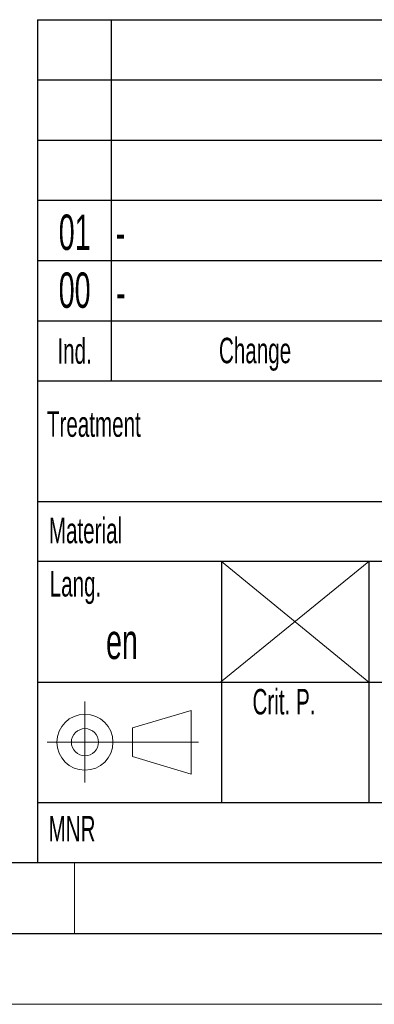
# Model space of a CAD drawing. Header units: millimetres. Extents: x 0 to 594, y 0 to 420.
# Tile 8 of 50: x 398 to 423, y 0 to 70. Entities that reach past the tile are written whole.
import ezdxf

# ---------------------------------------------------------------- set-up
doc = ezdxf.new("R2010")
doc.units = ezdxf.units.MM
doc.layers.add('FORMAT', color=7, linetype='Continuous')
doc.layers.add('SLD-0', color=7, linetype='Continuous')
doc.styles.add('SLDTEXTSTYLE1', font='TXT', dxfattribs={"width": 0.605})

msp = doc.modelspace()

# ---------------------------------------------------------------- linework, layer by layer
at = {"color": 7, "linetype": 'Continuous', "lineweight": 18}
for p, q in [((402.000041, 10.000053), (402.000041, 5.000053)), ((0.000041, 0.000053), (594.000041, 0.000053))]:
    msp.add_line(p, q, dxfattribs=at)
at = {"layer": 'FORMAT'}
for p, q in [((399.400041, 69.500053), (399.400041, 10.000053)), ((399.400041, 69.500053), (584.000041, 69.500053)), ((399.400041, 69.500053), (584.000041, 69.500053)), ((399.400041, 69.500053), (584.000041, 69.500053)), ((404.600041, 69.500053), (404.600041, 44.000053)), ((399.400041, 65.250053), (584.000041, 65.250053)), ((399.400041, 65.250053), (584.000041, 65.250053)), ((399.400041, 61.000053), (584.000041, 61.000053)), ((399.400041, 56.750053), (584.000041, 56.750053)), ((399.400041, 52.500053), (584.000041, 52.500053)), ((399.400041, 48.250053), (584.000041, 48.250053)), ((399.400041, 44.000053), (584.000041, 44.000053)), ((399.400041, 35.500053), (584.000041, 35.500053)), ((443.600041, 31.250053), (399.400041, 31.250053)), ((412.400041, 31.250053), (412.400041, 14.250053)), ((422.800041, 31.250053), (422.800041, 14.250053)), ((399.400041, 22.750053), (443.600041, 22.750053)), ((399.400041, 14.250053), (443.600041, 14.250053)), ((20.000041, 10.000053), (584.000041, 10.000053)), ((399.400041, 10.000053), (584.000041, 10.000053)), ((15.000041, 5.000053), (589.000041, 5.000053))]:
    msp.add_line(p, q, dxfattribs=at)
at = {"layer": 'FORMAT', "lineweight": 18}
for p, q in [((412.315296, 22.750053), (422.800041, 31.250053)), ((412.400041, 31.250053), (422.800041, 22.750053)), ((402.744519, 21.364258), (402.744519, 15.647337)), ((406.095149, 19.503973), (410.253999, 20.750053)), ((410.253999, 16.250053), (410.253999, 20.750053)), ((406.095149, 19.503973), (406.095149, 17.496133)), ((400.078424, 18.500053), (410.766581, 18.500053)), ((406.095149, 17.496133), (410.253999, 16.250053))]:
    msp.add_line(p, q, dxfattribs=at)
for radius in [1.97727, 0.958913]:
    msp.add_circle((402.744519, 18.500053), radius, dxfattribs=at)
at = {"layer": 'SLD-0'}
msp.add_line((399.400041, 10.000053), (584.000041, 10.000053), dxfattribs=at)

# ---------------------------------------------------------------- texts
at = {"layer": 'FORMAT', "style": 'SLDTEXTSTYLE1'}
for s, insert, char_height, attachment_point in [('01', (402.016464, 55.747419), 2.5, 2), ('-', (404.922497, 55.722946), 2.5, 1), ('00', (402.016464, 51.659727), 2.5, 2), ('-', (404.951069, 51.50087), 2.5, 1), ('Ind.', (402.01027, 47.016635), 1.8, 2), ('Change', (412.208838, 47.050817), 1.8, 1), ('Treatment', (400.05418, 41.856597), 1.8, 1), ('Material', (400.191116, 34.344198), 1.8, 1), ('Lang.', (400.252735, 30.584573), 1.8, 1), ('Crit. P.', (414.578676, 22.258801), 1.8, 1), ('MNR', (400.171278, 13.295262), 1.8, 1)]:
    msp.add_mtext(s, dxfattribs=dict(at, insert=insert, char_height=char_height, attachment_point=attachment_point))
at = {"layer": 'SLD-0', "insert": (404.233367, 26.870372), "char_height": 2.5, "attachment_point": 1, "style": 'SLDTEXTSTYLE1'}
msp.add_mtext('en', dxfattribs=at)

doc.saveas('drawing.dxf')
